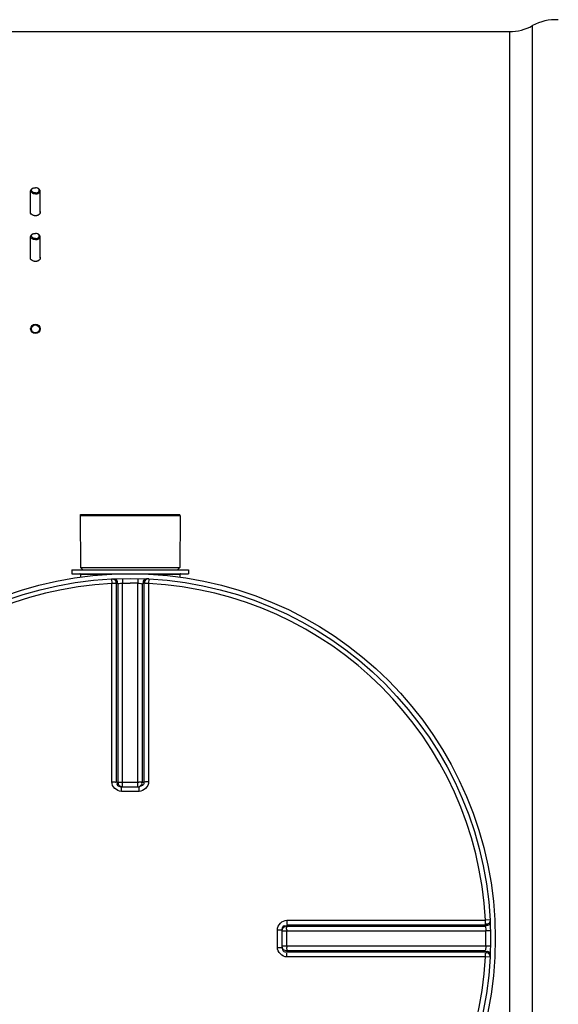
# Model space of a CAD drawing. Header units: millimetres. Extents: x 0 to 297, y 0 to 210.
# Tile 113 of 256: x 169.79 to 173.77, y 91.65 to 98.92. Entities that reach past the tile are written whole.
import ezdxf

# ---------------------------------------------------------------- set-up
doc = ezdxf.new("R2010")
doc.units = ezdxf.units.MM
doc.header["$LTSCALE"] = 16.335
doc.layers.get('0').update_dxf_attribs({"linetype": 'CONTINUOUS'})
for name, color, linetype in [('01_GLOBAL', 7, 'CONTINUOUS'), ('AXE-VISSERIE', 7, 'CONTINUOUS'), ('AXES_REF', 7, 'CONTINUOUS')]:
    doc.layers.add(name, color=color, linetype=linetype)

msp = doc.modelspace()

# ---------------------------------------------------------------- linework, layer by layer
at = {"color": 9, "linetype": 'Continuous'}
for p, q in [((173.5758, 85.3914), (173.5758, 98.8775)), ((173.4058, 98.8335), (173.4058, 85.4355)), ((170.2383, 94.826), (170.471, 94.826)), ((170.4681, 94.7909), (170.4699, 94.7569)), ((170.5484, 94.7938), (170.5492, 94.7598)), ((170.6632, 94.7938), (170.6624, 94.7598)), ((170.7406, 94.826), (170.9733, 94.826)), ((170.7435, 94.7909), (170.7417, 94.7569)), ((170.4699, 93.291), (170.4699, 94.7569)), ((170.5046, 93.2907), (170.5046, 94.7561)), ((170.5145, 94.7565), (170.5145, 93.2898)), ((170.5492, 93.2556), (170.5492, 94.7598)), ((170.6624, 93.2556), (170.6624, 94.7598)), ((170.6971, 93.2898), (170.6971, 94.7565)), ((170.707, 94.7561), (170.707, 93.2907)), ((170.7417, 94.7569), (170.7417, 93.291)), ((170.5046, 93.2907), (170.5145, 93.2898)), ((170.5404, 93.221), (170.5404, 93.2556)), ((170.5492, 93.2894), (170.6624, 93.2894)), ((170.6712, 93.221), (170.6712, 93.2556)), ((170.6971, 93.2898), (170.707, 93.2907)), ((170.6058, 93.221), (170.5404, 93.221)), ((170.6712, 93.221), (170.6058, 93.221)), ((171.762, 92.2356), (171.7611, 92.2258)), ((171.7611, 92.2258), (173.2279, 92.2258)), ((171.762, 92.2356), (173.2274, 92.2356)), ((171.7624, 92.2704), (173.2282, 92.2704)), ((173.2622, 92.2722), (173.2282, 92.2704)), ((171.6923, 92.1998), (171.727, 92.1998)), ((171.6923, 92.0691), (171.6923, 92.1998)), ((171.727, 92.1911), (173.2311, 92.1911)), ((171.7608, 92.0779), (171.7608, 92.1911)), ((173.2652, 92.1918), (173.2311, 92.1911)), ((173.2311, 92.0779), (171.727, 92.0779)), ((173.2652, 92.0771), (173.2311, 92.0779)), ((171.6923, 92.0691), (171.727, 92.0691)), ((173.2279, 92.0431), (171.7611, 92.0431)), ((171.7611, 92.0431), (171.762, 92.0333)), ((173.2274, 92.0333), (171.762, 92.0333)), ((173.2282, 91.9985), (171.7624, 91.9985)), ((173.2622, 91.9968), (173.2282, 91.9985))]:
    msp.add_line(p, q, dxfattribs=at)
at = {"color": 7, "linetype": 'Continuous'}
for p, q in [((144.6358, 98.8335), (173.4058, 98.8335)), ((169.8868, 97.6762), (169.8899, 97.6775)), ((169.9248, 97.6762), (169.9218, 97.6775)), ((169.8868, 97.3388), (169.8899, 97.34)), ((169.9248, 97.3388), (169.9218, 97.34)), ((170.2366, 95.26), (170.9751, 95.26)), ((170.2366, 95.26), (170.2383, 94.875)), ((170.9751, 95.26), (170.9733, 94.875)), ((170.1753, 94.8575), (171.0363, 94.8575)), ((170.1753, 94.8575), (170.1753, 94.8295)), ((170.2383, 94.875), (170.9733, 94.875)), ((170.2383, 94.875), (170.2558, 94.8575)), ((170.9733, 94.875), (170.9558, 94.8575)), ((171.0363, 94.8575), (171.0363, 94.8295)), ((170.1753, 94.8295), (171.0363, 94.8295)), ((170.2383, 94.826), (170.2383, 94.8043)), ((170.9733, 94.826), (170.9733, 94.8043)), ((170.5404, 93.2556), (170.5373, 93.2558)), ((170.5404, 93.2556), (170.6712, 93.2556)), ((170.6743, 93.2558), (170.6712, 93.2556)), ((171.727, 92.1998), (171.7271, 92.203)), ((171.727, 92.0691), (171.727, 92.1998)), ((171.7271, 92.0659), (171.727, 92.0691))]:
    msp.add_line(p, q, dxfattribs=at)
for centre, radius in [((169.9058, 96.6376), 0.035), ((169.9058, 96.6376), 0.0293), ((170.6058, 92.1345), 2.66)]:
    msp.add_circle(centre, radius, dxfattribs=at)
for centre, radius, start, end in [((173.7457, 98.5715), 0.35, 86.70179, 119.05289), ((173.4058, 99.1835), 0.35, 270, 299.05289), ((169.9007, 97.6507), 0.0289, 118.31431, 121.80781), ((169.9022, 97.6478), 0.0321, 112.55141, 118.27433), ((169.9094, 97.6478), 0.0321, 61.72567, 67.44859), ((169.9109, 97.6507), 0.0289, 58.19219, 61.68569), ((169.9026, 97.5178), 0.0431, 247.3831, 248.83931), ((169.9058, 97.53), 0.0558, 260.12851, 279.87149), ((169.909, 97.5178), 0.0431, 291.16069, 292.6169), ((169.9007, 97.3132), 0.0289, 118.31431, 121.80781), ((169.9022, 97.3104), 0.0321, 112.55141, 118.27433), ((169.9094, 97.3104), 0.0321, 61.72567, 67.44859), ((169.9109, 97.3132), 0.0289, 58.19219, 61.68569), ((169.9026, 97.1803), 0.0431, 247.3831, 248.83931), ((169.9058, 97.1926), 0.0558, 260.12851, 279.87149), ((169.909, 97.1803), 0.0431, 291.16069, 292.6169), ((170.2348, 94.826), 0.0035, 0, 90), ((170.9768, 94.826), 0.0035, 90, 180)]:
    msp.add_arc(centre, radius, start, end, dxfattribs=at)
at = {"color": 9, "linetype": 'Continuous'}
for centre, radius, start, end in [((170.6058, 92.1345), 2.6259, 92.96745, 177.03255), ((170.6405, 92.1352), 2.6244, 92.75322, 92.96811), ((170.6058, 92.1362), 2.6242, 88.76403, 89.99998), ((170.5711, 92.1352), 2.6244, 87.03189, 87.24678), ((170.6058, 92.1345), 2.6259, 2.96745, 87.03255), ((170.5419, 93.3079), 0.0523, 256.57668, 260.47111), ((170.5413, 93.304), 0.0484, 260.43082, 265.24383), ((170.5367, 94.4723), 1.1828, 270.20147, 270.43504), ((170.6749, 94.4722), 1.1828, 269.565, 269.79411), ((170.6604, 93.3011), 0.0464, 283.7408, 289.36219), ((170.6609, 93.2998), 0.0451, 289.32474, 295.13896), ((170.606, 92.0997), 2.6249, 2.75324, 2.96809), ((171.7754, 92.199), 0.0484, 170.43082, 175.24383), ((171.7724, 92.189), 0.0464, 160.63781, 166.25919), ((171.7792, 92.1984), 0.0523, 166.57668, 170.47111), ((171.7712, 92.1895), 0.0451, 154.86103, 160.67526), ((175.1989, 92.1908), 3.4381, 179.86977, 179.99619), ((170.6073, 92.1345), 2.6244, 358.76416, 1.23584), ((175.2046, 92.0781), 3.4438, 180.00389, 180.13214), ((170.606, 92.1692), 2.6249, 357.03191, 357.24676), ((170.6058, 92.1345), 2.6259, 182.96745, 267.03255), ((170.6058, 92.1345), 2.6259, 272.96745, 357.03255)]:
    msp.add_arc(centre, radius, start, end, dxfattribs=at)
at = {"color": 7, "linetype": 'Continuous'}
for points, knots in [([(169.8708, 97.6573), (169.8708, 97.6592), (169.8726, 97.6678), (169.8806, 97.6737), (169.8868, 97.6762)], [0, 0, 0, 0, 0.220303, 1, 1, 1, 1]), ([(169.9058, 97.6429), (169.9002, 97.6429), (169.8901, 97.6447), (169.8776, 97.6527), (169.8753, 97.6668), (169.8818, 97.673), (169.8854, 97.6753)], [0, 0, 0, 0, 0.307767, 0.561503, 0.765581, 1, 1, 1, 1]), ([(169.9058, 97.6429), (169.9114, 97.6429), (169.9215, 97.6447), (169.934, 97.6527), (169.9363, 97.6668), (169.9298, 97.673), (169.9262, 97.6753)], [0, 0, 0, 0, 0.307767, 0.561503, 0.765581, 1, 1, 1, 1]), ([(169.9408, 97.6573), (169.9408, 97.6592), (169.939, 97.6678), (169.931, 97.6737), (169.9248, 97.6762)], [0, 0, 0, 0, 0.220303, 1, 1, 1, 1]), ([(169.9058, 97.6348), (169.8973, 97.6348), (169.882, 97.6374), (169.8708, 97.651), (169.8708, 97.6573)], [0, 0, 0, 0, 0.575061, 1, 1, 1, 1]), ([(169.9058, 97.6348), (169.9143, 97.6348), (169.9296, 97.6374), (169.9408, 97.651), (169.9408, 97.6573)], [0, 0, 0, 0, 0.575061, 1, 1, 1, 1]), ([(169.886, 97.478), (169.8843, 97.4788), (169.8782, 97.4818), (169.8727, 97.4869), (169.8708, 97.4914)], [0, 0, 0, 0, 0.282313, 1, 1, 1, 1]), ([(169.9408, 97.4914), (169.9402, 97.49), (169.9366, 97.484), (169.9305, 97.4801), (169.9256, 97.478)], [0, 0, 0, 0, 0.223041, 1, 1, 1, 1]), ([(169.8708, 97.3199), (169.8708, 97.3218), (169.8726, 97.3304), (169.8806, 97.3362), (169.8868, 97.3388)], [0, 0, 0, 0, 0.220303, 1, 1, 1, 1]), ([(169.9058, 97.2974), (169.8973, 97.2974), (169.882, 97.2999), (169.8708, 97.3136), (169.8708, 97.3199)], [0, 0, 0, 0, 0.575061, 1, 1, 1, 1]), ([(169.9058, 97.3054), (169.9002, 97.3054), (169.8901, 97.3072), (169.8776, 97.3153), (169.8753, 97.3294), (169.8818, 97.3355), (169.8854, 97.3378)], [0, 0, 0, 0, 0.307767, 0.561503, 0.765581, 1, 1, 1, 1]), ([(169.9058, 97.3054), (169.9114, 97.3054), (169.9215, 97.3072), (169.934, 97.3153), (169.9363, 97.3294), (169.9298, 97.3355), (169.9262, 97.3378)], [0, 0, 0, 0, 0.307767, 0.561503, 0.765581, 1, 1, 1, 1]), ([(169.9058, 97.2974), (169.9143, 97.2974), (169.9296, 97.2999), (169.9408, 97.3136), (169.9408, 97.3199)], [0, 0, 0, 0, 0.575061, 1, 1, 1, 1]), ([(169.9408, 97.3199), (169.9408, 97.3218), (169.939, 97.3304), (169.931, 97.3362), (169.9248, 97.3388)], [0, 0, 0, 0, 0.220303, 1, 1, 1, 1]), ([(169.886, 97.1406), (169.8843, 97.1413), (169.8782, 97.1443), (169.8727, 97.1494), (169.8708, 97.1539)], [0, 0, 0, 0, 0.282313, 1, 1, 1, 1]), ([(169.9408, 97.1539), (169.9402, 97.1525), (169.9366, 97.1466), (169.9305, 97.1426), (169.9256, 97.1406)], [0, 0, 0, 0, 0.223041, 1, 1, 1, 1])]:
    msp.add_open_spline(points, degree=3, knots=knots, dxfattribs=at)
for points in [[(169.8899, 97.6775), (169.8949, 97.6796), (169.9004, 97.6805), (169.9058, 97.6805)], [(169.9217, 97.6775), (169.9168, 97.6796), (169.9112, 97.6805), (169.9058, 97.6805)], [(169.8695, 97.4976), (169.8695, 97.4997), (169.87, 97.5019), (169.8708, 97.5039)], [(169.8708, 97.4914), (169.87, 97.4933), (169.8695, 97.4955), (169.8695, 97.4976)], [(169.8962, 97.4751), (169.8931, 97.4756), (169.89, 97.4765), (169.8871, 97.4776)], [(169.9245, 97.4776), (169.9216, 97.4765), (169.9185, 97.4756), (169.9154, 97.4751)], [(169.9408, 97.5039), (169.9417, 97.5019), (169.9421, 97.4997), (169.9421, 97.4976)], [(169.9421, 97.4976), (169.9421, 97.4955), (169.9417, 97.4933), (169.9408, 97.4914)], [(169.8899, 97.34), (169.8949, 97.3421), (169.9004, 97.3431), (169.9058, 97.3431)], [(169.9217, 97.34), (169.9168, 97.3421), (169.9112, 97.3431), (169.9058, 97.3431)], [(169.8695, 97.1601), (169.8695, 97.1623), (169.87, 97.1644), (169.8708, 97.1664)], [(169.9408, 97.1664), (169.9417, 97.1644), (169.9421, 97.1623), (169.9421, 97.1601)], [(169.8708, 97.1539), (169.87, 97.1559), (169.8695, 97.158), (169.8695, 97.1601)], [(169.8962, 97.1376), (169.8931, 97.1382), (169.89, 97.139), (169.8871, 97.1401)], [(169.9245, 97.1401), (169.9216, 97.139), (169.9185, 97.1382), (169.9154, 97.1376)], [(169.9421, 97.1601), (169.9421, 97.158), (169.9417, 97.1559), (169.9408, 97.1539)]]:
    msp.add_open_spline(points, degree=3, dxfattribs=at)
at = {"color": 9, "linetype": 'Continuous'}
for points, knots in [([(170.4681, 94.7909), (170.4772, 94.7914), (170.4961, 94.7889), (170.5028, 94.7666), (170.4985, 94.7603)], [0, 0, 0, 0, 0.541371, 1, 1, 1, 1]), ([(170.4781, 94.7914), (170.4871, 94.7918), (170.506, 94.7893), (170.5127, 94.7671), (170.5084, 94.7608)], [0, 0, 0, 0, 0.541188, 1, 1, 1, 1]), ([(170.7335, 94.7914), (170.7245, 94.7918), (170.7056, 94.7893), (170.699, 94.7671), (170.7033, 94.7608)], [0, 0, 0, 0, 0.541188, 1, 1, 1, 1]), ([(170.7435, 94.7909), (170.7345, 94.7914), (170.7155, 94.789), (170.7089, 94.7667), (170.7132, 94.7604)], [0, 0, 0, 0, 0.541905, 1, 1, 1, 1]), ([(170.5046, 94.7561), (170.5013, 94.7567), (170.4908, 94.7565), (170.4804, 94.7568), (170.4733, 94.7567)], [0, 0, 0, 0, 0.325359, 1, 1, 1, 1]), ([(170.5145, 94.7565), (170.5173, 94.7574), (170.5269, 94.7585), (170.5365, 94.759), (170.5432, 94.7589)], [0, 0, 0, 0, 0.303685, 1, 1, 1, 1]), ([(170.6624, 94.7598), (170.67, 94.7594), (170.6717, 94.7604), (170.6913, 94.7572), (170.6898, 94.7573)], [0, 0, 0, 0, 0.833231, 1, 1, 1, 1]), ([(170.7417, 94.7569), (170.7339, 94.7569), (170.732, 94.7575), (170.7107, 94.7562), (170.7126, 94.7561)], [0, 0, 0, 0, 0.803532, 1, 1, 1, 1]), ([(170.4699, 93.291), (170.4777, 93.291), (170.4796, 93.2913), (170.5009, 93.2907), (170.499, 93.2907)], [0, 0, 0, 0, 0.80408, 1, 1, 1, 1]), ([(170.5297, 93.257), (170.5231, 93.2586), (170.5082, 93.2627), (170.509, 93.2798), (170.5126, 93.2848)], [0, 0, 0, 0, 0.526549, 1, 1, 1, 1]), ([(170.5145, 93.2898), (170.5173, 93.2895), (170.5261, 93.2896), (170.5349, 93.2895), (170.5409, 93.2895)], [0, 0, 0, 0, 0.323299, 1, 1, 1, 1]), ([(170.6971, 93.2898), (170.6943, 93.2895), (170.6854, 93.2896), (170.6766, 93.2895), (170.6706, 93.2895)], [0, 0, 0, 0, 0.323324, 1, 1, 1, 1]), ([(170.68, 93.259), (170.6851, 93.2614), (170.6957, 93.2679), (170.6943, 93.2814), (170.6913, 93.2858)], [0, 0, 0, 0, 0.513072, 1, 1, 1, 1]), ([(170.707, 93.2907), (170.707, 93.2825), (170.706, 93.2651), (170.6856, 93.26), (170.6801, 93.2639)], [0, 0, 0, 0, 0.54721, 1, 1, 1, 1]), ([(170.7417, 93.291), (170.7339, 93.291), (170.732, 93.2913), (170.7107, 93.2907), (170.7126, 93.2907)], [0, 0, 0, 0, 0.804078, 1, 1, 1, 1]), ([(171.7283, 92.2105), (171.7299, 92.2171), (171.734, 92.232), (171.7512, 92.2313), (171.7561, 92.2277)], [0, 0, 0, 0, 0.526549, 1, 1, 1, 1]), ([(171.7304, 92.2087), (171.7328, 92.2137), (171.7392, 92.2244), (171.7527, 92.2229), (171.7571, 92.2199)], [0, 0, 0, 0, 0.513072, 1, 1, 1, 1]), ([(171.7608, 92.1987), (171.7608, 92.2049), (171.7603, 92.2059), (171.7611, 92.2213), (171.7611, 92.2203)], [0, 0, 0, 0, 0.865557, 1, 1, 1, 1]), ([(171.7624, 92.2704), (171.7624, 92.2626), (171.7627, 92.2607), (171.7621, 92.2393), (171.762, 92.2412)], [0, 0, 0, 0, 0.80408, 1, 1, 1, 1]), ([(173.2274, 92.2356), (173.2281, 92.239), (173.2278, 92.2495), (173.2282, 92.2599), (173.2281, 92.2669)], [0, 0, 0, 0, 0.325359, 1, 1, 1, 1]), ([(173.2279, 92.2258), (173.2287, 92.223), (173.2298, 92.2134), (173.2303, 92.2038), (173.2303, 92.1971)], [0, 0, 0, 0, 0.303685, 1, 1, 1, 1]), ([(173.2622, 92.2722), (173.2627, 92.2631), (173.2603, 92.2441), (173.238, 92.2375), (173.2316, 92.2418)], [0, 0, 0, 0, 0.541371, 1, 1, 1, 1]), ([(173.2627, 92.2622), (173.2632, 92.2532), (173.2607, 92.2343), (173.2385, 92.2276), (173.2321, 92.2319)], [0, 0, 0, 0, 0.541188, 1, 1, 1, 1]), ([(173.2311, 92.0779), (173.2308, 92.0702), (173.2317, 92.0685), (173.2286, 92.049), (173.2286, 92.0505)], [0, 0, 0, 0, 0.833231, 1, 1, 1, 1]), ([(171.762, 92.0333), (171.7538, 92.0333), (171.7365, 92.0342), (171.7313, 92.0547), (171.7352, 92.0602)], [0, 0, 0, 0, 0.54721, 1, 1, 1, 1]), ([(171.7608, 92.0702), (171.7608, 92.0639), (171.7603, 92.063), (171.7611, 92.0477), (171.7611, 92.0486)], [0, 0, 0, 0, 0.8666, 1, 1, 1, 1]), ([(171.7624, 91.9985), (171.7624, 92.0063), (171.7627, 92.0083), (171.7621, 92.0296), (171.762, 92.0277)], [0, 0, 0, 0, 0.804078, 1, 1, 1, 1]), ([(173.2282, 91.9985), (173.2282, 92.0063), (173.2289, 92.0083), (173.2276, 92.0296), (173.2275, 92.0277)], [0, 0, 0, 0, 0.803532, 1, 1, 1, 1]), ([(173.2622, 91.9968), (173.2627, 92.0058), (173.2603, 92.0248), (173.238, 92.0314), (173.2317, 92.0271)], [0, 0, 0, 0, 0.541905, 1, 1, 1, 1]), ([(173.2627, 92.0067), (173.2632, 92.0158), (173.2607, 92.0347), (173.2385, 92.0413), (173.2321, 92.037)], [0, 0, 0, 0, 0.541188, 1, 1, 1, 1])]:
    msp.add_open_spline(points, degree=3, knots=knots, dxfattribs=at)
for points in [[(170.5492, 94.7598), (170.5681, 94.7602), (170.5869, 94.7606), (170.6058, 94.7601)], [(170.5404, 93.221), (170.5073, 93.221), (170.4699, 93.2579), (170.4699, 93.291)], [(170.5145, 93.2898), (170.5145, 93.2761), (170.5284, 93.2535), (170.5411, 93.2585)], [(170.7417, 93.291), (170.7417, 93.2579), (170.7043, 93.221), (170.6712, 93.221)], [(171.6923, 92.1998), (171.6924, 92.233), (171.7292, 92.2704), (171.7624, 92.2704)], [(171.7624, 91.9985), (171.7292, 91.9985), (171.6923, 92.036), (171.6923, 92.0691)], [(171.7611, 92.0431), (171.7474, 92.0431), (171.7249, 92.057), (171.7299, 92.0698)]]:
    msp.add_open_spline(points, degree=3, dxfattribs=at)
at = {"layer": '01_GLOBAL', "color": 7, "linetype": 'Continuous'}
msp.add_circle((170.6058, 92.1345), 2.695, dxfattribs=at)
at = {"layer": 'AXE-VISSERIE', "color": 7, "linetype": 'Continuous'}
for p, q in [((169.8708, 97.4966), (169.8708, 97.6573)), ((169.9408, 97.4966), (169.9408, 97.6573)), ((169.8708, 97.1592), (169.8708, 97.3199)), ((169.9408, 97.1592), (169.9408, 97.3199))]:
    msp.add_line(p, q, dxfattribs=at)
at = {"layer": 'AXES_REF', "color": 7, "linetype": 'Continuous'}
for p, q in [((170.2383, 95.267), (170.9733, 95.267)), ((170.2383, 95.26), (170.2383, 95.267)), ((170.9733, 95.26), (170.9733, 95.267))]:
    msp.add_line(p, q, dxfattribs=at)

doc.saveas('drawing.dxf')
